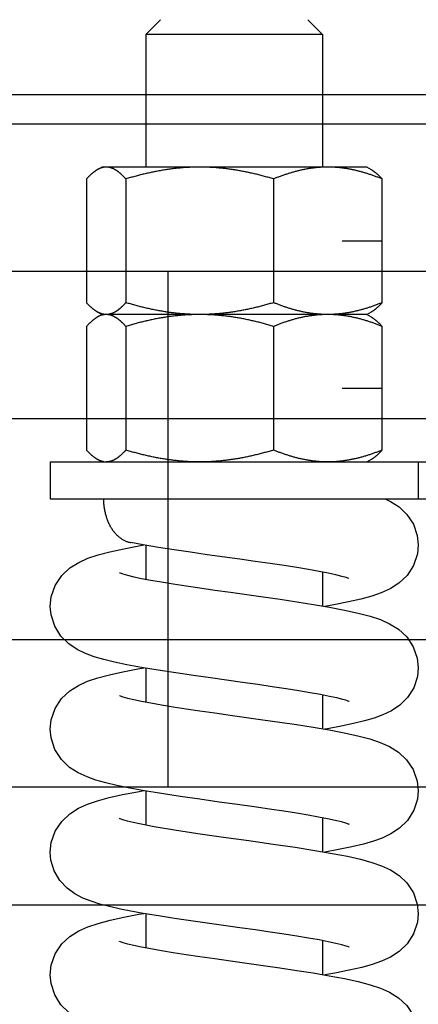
# Model space of a CAD drawing. Header units: millimetres. Extents: x 132157 to 155303, y 33763 to 45643.
# Tile 74 of 256: x 140698 to 140717, y 40579 to 40624. Entities that reach past the tile are written whole.
import ezdxf

# ---------------------------------------------------------------- set-up
doc = ezdxf.new("R2010")
doc.units = ezdxf.units.MM
doc.header["$LTSCALE"] = 20
doc.header["$PDMODE"] = 35
doc.header["$PDSIZE"] = 10
doc.linetypes.add('ČÁRKOVANÁ2', pattern=[9.525, 6.35, -3.175])
for name, color, linetype in [('KOTY', 7, 'Continuous'), ('PŘEJEZD', 7, 'ČÁRKOVANÁ2'), ('ROŠT', 96, 'Continuous')]:
    doc.layers.add(name, color=color, linetype=linetype)
doc.styles.get("Standard").update_dxf_attribs({"font": 'arial.ttf'})
doc.dimstyles.get("Standard").update_dxf_attribs({"dimscale": 20, "dimtxt": 3, "dimasz": 3, "dimexe": 1, "dimexo": 0, "dimgap": 1.5, "dimtad": 1, "dimdsep": 46, "dimtxsty": 'Standard', "dimcen": 0, "dimdle": 1, "dimclrd": 256, "dimclre": 256, "dimclrt": 256, "dimaunit": 1, "dimadec": 0, "dimazin": 0, "dimtfac": 0.6, "dimtmove": 0, "dimatfit": 3, "dimfxl": 0, "dimtolj": 1, "dimarcsym": 0})

# ---------------------------------------------------------------- blocks, each defined once
blk = doc.blocks.new('*D529')
at = {"layer": 'Defpoints', "color": 0, "ltscale": 0.5}
for p in [(139486.503, 40683.925), (140853.17, 40683.925), (140853.17, 40069.259)]:
    blk.add_point(p, dxfattribs=at)
at = {"layer": 'KOTY', "lineweight": -2, "ltscale": 0.5}
for p, q in [((140853.17, 40683.925), (139466.503, 40683.925)), ((139486.503, 40129.259), (139486.503, 40623.925)), ((140853.17, 40069.259), (139466.503, 40069.259))]:
    blk.add_line(p, q, dxfattribs=at)
at = {"layer": 'KOTY', "ltscale": 0.5}
for points in [[(139476.503, 40623.925), (139496.503, 40623.925), (139486.503, 40683.925)], [(139476.503, 40129.259), (139496.503, 40129.259), (139486.503, 40069.259)]]:
    blk.add_solid(points, dxfattribs=at)
at = {"layer": 'KOTY', "ltscale": 0.5, "insert": (139418.543, 40376.592), "char_height": 60, "attachment_point": 5, "rotation": 90}
blk.add_mtext('\\A1;TYČ 922', dxfattribs=at)

msp = doc.modelspace()

# ---------------------------------------------------------------- linework, layer by layer
at = {"color": 4, "linetype": 'Continuous'}
for p, q in [((140323.9347, 40620.5924), (141157.268, 40620.5924)), ((140323.9347, 40619.259), (141157.268, 40619.259))]:
    msp.add_line(p, q, dxfattribs=at)
at = {"layer": 'PŘEJEZD', "ltscale": 0.5}
for p, q in [((140704.8365, 40623.9702), (140704.1699, 40623.3035)), ((140711.503, 40623.9702), (140712.1697, 40623.3035)), ((140704.1698, 40623.3036), (140704.1698, 40617.3036)), ((140712.1698, 40623.3036), (140704.1698, 40623.3036)), ((140712.1698, 40623.3036), (140712.1698, 40617.3036)), ((140701.9528, 40617.1783), (140702.1698, 40617.3036)), ((140714.1698, 40617.3036), (140702.1698, 40617.3036)), ((140714.3868, 40617.1783), (140714.1698, 40617.3036)), ((140701.4817, 40616.7677), (140701.4817, 40611.1728)), ((140703.2599, 40616.7677), (140703.2599, 40611.1728)), ((140709.948, 40616.7677), (140709.948, 40611.1728)), ((140714.8579, 40616.7677), (140714.8579, 40611.1728)), ((140713.0578, 40613.9703), (140714.8579, 40613.9703)), ((140702.1698, 40610.6369), (140701.9528, 40610.7622)), ((140701.9528, 40610.5116), (140702.1698, 40610.6369)), ((140714.1698, 40610.6369), (140702.1698, 40610.6369)), ((140714.1698, 40610.6369), (140714.3868, 40610.7622)), ((140714.3868, 40610.5116), (140714.1698, 40610.6369)), ((140701.4817, 40610.101), (140701.4817, 40604.5062)), ((140703.2599, 40610.101), (140703.2599, 40604.5062)), ((140709.948, 40610.101), (140709.948, 40604.5062)), ((140714.8579, 40610.101), (140714.8579, 40604.5062)), ((140713.0578, 40607.3036), (140714.8579, 40607.3036)), ((140699.8365, 40603.9703), (140699.8365, 40602.3036)), ((140699.8365, 40603.9703), (140799.8365, 40603.9703)), ((140702.1698, 40603.9703), (140701.9528, 40604.0956)), ((140714.1698, 40603.9703), (140714.3868, 40604.0956)), ((140716.5031, 40603.9703), (140716.5031, 40602.3036)), ((140699.8365, 40602.3036), (140799.8365, 40602.3036)), ((140704.1698, 40600.1983), (140704.1698, 40598.6682)), ((140712.1698, 40598.9855), (140712.1698, 40597.4547)), ((140704.1698, 40594.6434), (140704.1698, 40593.1129)), ((140712.1698, 40593.4304), (140712.1698, 40591.8994)), ((140704.1698, 40589.0873), (140704.1698, 40587.559)), ((140712.1698, 40587.8749), (140712.1698, 40586.3437)), ((140704.1698, 40583.5323), (140704.1698, 40582.0022)), ((140712.1698, 40582.3195), (140712.1698, 40580.7888))]:
    msp.add_line(p, q, dxfattribs=at)
for points in [[(140715.0035, 40602.3036), (140715.2404, 40602.1881), (140715.6314, 40601.9376), (140715.9897, 40601.5968), (140716.2788, 40601.1557), (140716.4575, 40600.644), (140716.5031, 40600.2155)], [(140706.9425, 40599.7763), (140706.1942, 40599.8831), (140705.4538, 40599.9924), (140704.7333, 40600.1043), (140704.0441, 40600.2193), (140703.4831, 40600.3213)], [(140699.8365, 40597.4378), (140699.8832, 40597.8714), (140700.0665, 40598.3896), (140700.3638, 40598.8354), (140700.7312, 40599.1774), (140701.1299, 40599.4267), (140701.5448, 40599.6121), (140702.0064, 40599.7675), (140702.5429, 40599.9104), (140703.1624, 40600.047)], [(140703.1624, 40600.047), (140703.8478, 40600.1775), (140704.0688, 40600.2152)], [(140716.5031, 40600.2159), (140716.4628, 40599.8129), (140716.2867, 40599.2917), (140715.9906, 40598.8358), (140715.6198, 40598.4849), (140715.222, 40598.2335), (140714.8186, 40598.0508), (140714.3916, 40597.9038), (140713.9069, 40597.7703), (140713.3374, 40597.64), (140712.6703, 40597.5087), (140712.2664, 40597.4383)], [(140713.3513, 40598.7025), (140713.3633, 40598.6967), (140713.3501, 40598.7014), (140713.2388, 40598.7387), (140713.0398, 40598.795), (140712.7642, 40598.8624), (140712.4186, 40598.9371), (140712.0079, 40599.0171), (140711.5359, 40599.1013), (140711.006, 40599.1891), (140710.423, 40599.2802), (140709.7925, 40599.3741), (140709.121, 40599.4708), (140708.4163, 40599.5701), (140706.9425, 40599.7763)], [(140702.98, 40598.9553), (140702.973, 40598.9586), (140702.998, 40598.9492), (140703.1219, 40598.9086), (140703.332, 40598.8503), (140703.6187, 40598.7815), (140703.9743, 40598.7058), (140704.3932, 40598.6253), (140704.8711, 40598.541), (140705.404, 40598.4534), (140705.9877, 40598.3628), (140706.6177, 40598.2693), (140707.2884, 40598.173), (140707.9937, 40598.0738), (140709.4784, 40597.866)], [(140709.4784, 40597.866), (140710.2401, 40597.7569), (140711.0011, 40597.6439), (140711.75, 40597.5262), (140712.4745, 40597.4029), (140713.1612, 40597.2726), (140713.7834, 40597.1359), (140714.3232, 40596.9929), (140714.7879, 40596.8371), (140715.2052, 40596.6514), (140715.6059, 40596.4016), (140715.9751, 40596.0585), (140716.2733, 40595.6114), (140716.4566, 40595.0927), (140716.5031, 40594.6601)], [(140707.0905, 40594.2001), (140706.3224, 40594.3092), (140705.5205, 40594.427), (140704.717, 40594.5516), (140703.9649, 40594.6778), (140703.3037, 40594.8008), (140702.7402, 40594.9196), (140702.2573, 40595.038), (140701.8326, 40595.1625), (140701.4399, 40595.3057), (140701.0578, 40595.4882), (140700.6779, 40595.7398), (140700.3227, 40596.0899), (140700.0401, 40596.5409), (140699.8737, 40597.0514), (140699.8365, 40597.4383)], [(140699.8365, 40591.8825), (140699.8815, 40592.3082), (140700.0607, 40592.8225), (140700.3538, 40593.2683), (140700.7188, 40593.6127), (140701.1164, 40593.8643), (140701.5301, 40594.0511), (140701.9872, 40594.2065), (140702.5157, 40594.3485), (140703.1262, 40594.4842), (140703.8058, 40594.6146), (140704.0708, 40594.66)], [(140716.5031, 40594.6606), (140716.4644, 40594.266), (140716.2964, 40593.7566), (140716.0154, 40593.3104), (140715.664, 40592.9639), (140715.2864, 40592.713), (140714.9032, 40592.5295), (140714.5042, 40592.3839), (140714.0667, 40592.2561), (140713.5717, 40592.1357), (140713.0113, 40592.0182), (140712.3878, 40591.9025), (140712.2695, 40591.8825)], [(140713.3662, 40593.1398), (140713.3593, 40593.1425), (140713.2648, 40593.1752), (140713.0812, 40593.2287), (140712.8171, 40593.2948), (140712.4795, 40593.3692), (140712.0746, 40593.4493), (140711.6083, 40593.5334), (140711.0857, 40593.6209), (140710.512, 40593.7112), (140709.8928, 40593.8041), (140709.2343, 40593.8993), (140708.5435, 40593.9969), (140707.0905, 40594.2001)], [(140702.9796, 40593.4002), (140702.9727, 40593.4034), (140702.9987, 40593.3936), (140703.1236, 40593.3528), (140703.3342, 40593.2945), (140703.621, 40593.2256), (140703.9766, 40593.15), (140704.3951, 40593.0696), (140704.8723, 40592.9854), (140705.4042, 40592.898), (140705.9867, 40592.8076), (140706.6151, 40592.7144), (140707.284, 40592.6183), (140707.9875, 40592.5193), (140709.4694, 40592.3119)], [(140709.4694, 40592.3119), (140710.2303, 40592.203), (140710.991, 40592.0901), (140711.7394, 40591.9726), (140712.463, 40591.8496), (140713.1486, 40591.7198), (140713.7711, 40591.5835), (140714.3125, 40591.4407), (140714.7797, 40591.2849), (140715.1997, 40591.0989), (140715.6022, 40590.849), (140715.9733, 40590.5053), (140716.2727, 40590.0573), (140716.4565, 40589.5378), (140716.5031, 40589.1048)], [(140713.3594, 40587.5879), (140713.3662, 40587.5846), (140713.3448, 40587.5927), (140713.2268, 40587.6317), (140713.0226, 40587.6889), (140712.7427, 40587.7566), (140712.3943, 40587.8314), (140711.9825, 40587.9111), (140711.5118, 40587.9947), (140710.9862, 40588.0816), (140710.4067, 40588.172), (140709.7706, 40588.2667), (140709.0748, 40588.3667), (140708.3164, 40588.4734), (140707.4857, 40588.5893), (140706.604, 40588.7136), (140705.7182, 40588.8421), (140704.8738, 40588.9713), (140704.1079, 40589.0976), (140703.4352, 40589.2198), (140702.8523, 40589.3393), (140702.3486, 40589.4587), (140701.9068, 40589.5835), (140701.5024, 40589.7251), (140701.1085, 40589.9053), (140700.7133, 40590.1568), (140700.3419, 40590.5112), (140700.0465, 40590.9721), (140699.8743, 40591.4928), (140699.8365, 40591.8829)], [(140699.8365, 40586.3271), (140699.882, 40586.7552), (140700.0618, 40587.2694), (140700.3547, 40587.7141), (140700.7187, 40588.0573), (140701.1152, 40588.3083), (140701.5282, 40588.495), (140701.9826, 40588.6498), (140702.5057, 40588.7907), (140703.1093, 40588.9255), (140703.7831, 40589.0552), (140704.0698, 40589.1045)], [(140716.5031, 40589.1053), (140716.4673, 40588.7258), (140716.303, 40588.2155), (140716.0189, 40587.7594), (140715.6565, 40587.4026), (140715.2654, 40587.1461), (140714.8733, 40586.9619), (140714.4679, 40586.8169), (140714.018, 40586.688), (140713.498, 40586.564), (140712.8927, 40586.4399), (140712.2682, 40586.3268)], [(140703.0039, 40587.8325), (140702.9738, 40587.8476), (140702.9954, 40587.8395), (140703.1139, 40587.8004), (140703.3164, 40587.7437), (140703.5954, 40587.6761), (140703.8721, 40587.6161)], [(140703.8726, 40587.616), (140704.5354, 40587.4888), (140705.4587, 40587.334), (140706.5269, 40587.1719), (140707.6762, 40587.0076), (140708.8341, 40586.8458), (140709.9324, 40586.6907), (140710.928, 40586.5443), (140711.8156, 40586.4048), (140712.6007, 40586.2695), (140713.2912, 40586.1351), (140713.8857, 40586.0003), (140714.3922, 40585.8614), (140714.8344, 40585.7084), (140715.241, 40585.5218), (140715.632, 40585.2712), (140715.9901, 40584.9303), (140716.2791, 40584.4891), (140716.4576, 40583.9776), (140716.5031, 40583.5495)], [(140703.4872, 40583.6545), (140703.0164, 40583.7486), (140702.5189, 40583.8608), (140702.0815, 40583.9759), (140701.6884, 40584.1005), (140701.3194, 40584.247), (140700.9577, 40584.4354), (140700.6014, 40584.6924), (140700.2746, 40585.0408), (140700.0191, 40585.4763), (140699.8695, 40585.963), (140699.8365, 40586.3276)], [(140699.8365, 40580.7718), (140699.8832, 40581.2053), (140700.0665, 40581.7235), (140700.3639, 40582.1695), (140700.7315, 40582.5116), (140701.1305, 40582.761), (140701.5456, 40582.9464), (140702.0076, 40583.1019), (140702.5445, 40583.2448), (140703.1643, 40583.3814)], [(140703.1643, 40583.3814), (140703.8499, 40583.5119), (140704.0687, 40583.5492)], [(140706.9461, 40583.1098), (140706.1979, 40583.2165), (140705.4576, 40583.3258), (140704.7371, 40583.4377), (140704.0479, 40583.5526), (140703.4869, 40583.6546)], [(140716.5031, 40583.5499), (140716.4638, 40583.152), (140716.2907, 40582.6341), (140715.9985, 40582.1792), (140715.6313, 40581.8277), (140715.2368, 40581.5753), (140714.8375, 40581.3923), (140714.417, 40581.2456), (140713.9406, 40581.1128), (140713.3781, 40580.9826), (140712.7169, 40580.8513), (140712.2667, 40580.7723)], [(140713.3512, 40582.0366), (140713.3632, 40582.0307), (140713.3503, 40582.0353), (140713.2392, 40582.0726), (140713.0405, 40582.1288), (140712.7651, 40582.1962), (140712.4198, 40582.2709), (140712.0094, 40582.3508), (140711.5376, 40582.435), (140711.008, 40582.5228), (140710.4252, 40582.6138), (140709.795, 40582.7077), (140709.1239, 40582.8044), (140708.4195, 40582.9036), (140706.9461, 40583.1098)], [(140702.98, 40582.2893), (140702.973, 40582.2926), (140702.998, 40582.2832), (140703.1219, 40582.2426), (140703.332, 40582.1844), (140703.6185, 40582.1155), (140703.9741, 40582.0399), (140704.3929, 40581.9594), (140704.8706, 40581.8751), (140705.4033, 40581.7875), (140705.9869, 40581.6969), (140706.6167, 40581.6035), (140707.2872, 40581.5072), (140707.9923, 40581.408), (140709.4767, 40581.2003)], [(140709.4767, 40581.2003), (140710.2381, 40581.0912), (140710.999, 40580.9782), (140711.7479, 40580.8605), (140712.4724, 40580.7373), (140713.1592, 40580.607), (140713.7818, 40580.4703), (140714.3219, 40580.3272), (140714.787, 40580.1714), (140715.2046, 40579.9857), (140715.6056, 40579.7358), (140715.9751, 40579.3926), (140716.2733, 40578.9453), (140716.4567, 40578.4266), (140716.5031, 40577.9941)], [(140707.0896, 40577.5342), (140706.3214, 40577.6434), (140705.5193, 40577.7612), (140704.7158, 40577.8858), (140703.9638, 40578.012), (140703.303, 40578.1349), (140702.7397, 40578.2537), (140702.2569, 40578.3721), (140701.8324, 40578.4965), (140701.4397, 40578.6398), (140701.0576, 40578.8222), (140700.6777, 40579.0739), (140700.3226, 40579.424), (140700.04, 40579.875), (140699.8737, 40580.3854), (140699.8365, 40580.7723)]]:
    msp.add_lwpolyline(points, dxfattribs=at)
for centre, radius, start, end in [((140702.3857, 40611.4068), 0.7713, 254.56303, 255.78543), ((140702.3857, 40609.867), 0.7713, 104.21457, 105.43697), ((140702.3714, 40604.6669), 0.6967, 261.27748, 269.95058)]:
    msp.add_arc(centre, radius, start, end, dxfattribs=at)
for points, knots in [([(140702.3708, 40617.3036), (140702.3015, 40617.3036), (140702.1572, 40617.2809), (140702.0253, 40617.2203), (140701.9609, 40617.183)], [0, 0, 0, 0, 0.4820572, 1, 1, 1, 1]), ([(140703.2599, 40616.7677), (140703.191, 40616.8452), (140703.0539, 40616.9869), (140702.8339, 40617.1611), (140702.6401, 40617.2586), (140702.485, 40617.2972), (140702.4085, 40617.3036), (140702.3708, 40617.3036)], [0, 0, 0, 0, 0.291364, 0.5527114, 0.7853801, 0.8939866, 1, 1, 1, 1]), ([(140706.6039, 40617.3036), (140706.3211, 40617.3036), (140705.7548, 40617.2786), (140704.9118, 40617.1695), (140704.0788, 40616.9978), (140703.5316, 40616.8489), (140703.2599, 40616.7677)], [0, 0, 0, 0, 0.2497395, 0.4996017, 0.7496774, 1, 1, 1, 1]), ([(140709.948, 40616.7677), (140709.6763, 40616.8489), (140709.1291, 40616.9978), (140708.2961, 40617.1695), (140707.4531, 40617.2786), (140706.8868, 40617.3036), (140706.6039, 40617.3036)], [0, 0, 0, 0, 0.2503226, 0.5003983, 0.7502605, 1, 1, 1, 1]), ([(140712.403, 40617.3036), (140712.1951, 40617.3036), (140711.7777, 40617.2784), (140711.1576, 40617.1688), (140710.5457, 40616.9966), (140710.1463, 40616.8485), (140709.948, 40616.7677)], [0, 0, 0, 0, 0.246659, 0.4949255, 0.745898, 1, 1, 1, 1]), ([(140714.8579, 40616.7677), (140714.6596, 40616.8485), (140714.2602, 40616.9966), (140713.6483, 40617.1688), (140713.0282, 40617.2784), (140712.6108, 40617.3036), (140712.403, 40617.3036)], [0, 0, 0, 0, 0.2541024, 0.505075, 0.7533414, 1, 1, 1, 1]), ([(140701.9609, 40617.183), (140701.8746, 40617.1331), (140701.7044, 40617.0039), (140701.5563, 40616.8517), (140701.4817, 40616.7677)], [0, 0, 0, 0, 0.4700722, 1, 1, 1, 1]), ([(140714.3787, 40617.183), (140714.465, 40617.1331), (140714.6351, 40617.0039), (140714.7833, 40616.8517), (140714.8579, 40616.7677)], [0, 0, 0, 0, 0.4700722, 1, 1, 1, 1]), ([(140701.9609, 40610.7576), (140701.8746, 40610.8075), (140701.7044, 40610.9366), (140701.5563, 40611.0889), (140701.4817, 40611.1728)], [0, 0, 0, 0, 0.4700722, 1, 1, 1, 1]), ([(140703.2599, 40611.1728), (140703.191, 40611.0953), (140703.0539, 40610.9536), (140702.8339, 40610.7795), (140702.6401, 40610.6819), (140702.485, 40610.6433), (140702.4085, 40610.6369), (140702.3708, 40610.6369)], [0, 0, 0, 0, 0.291364, 0.5527114, 0.7853801, 0.8939866, 1, 1, 1, 1]), ([(140706.6039, 40610.6369), (140706.3211, 40610.6369), (140705.7548, 40610.6619), (140704.9118, 40610.771), (140704.0788, 40610.9427), (140703.5316, 40611.0916), (140703.2599, 40611.1728)], [0, 0, 0, 0, 0.2497395, 0.4996017, 0.7496774, 1, 1, 1, 1]), ([(140709.948, 40611.1728), (140709.6763, 40611.0916), (140709.1291, 40610.9427), (140708.2961, 40610.771), (140707.4531, 40610.6619), (140706.8868, 40610.6369), (140706.6039, 40610.6369)], [0, 0, 0, 0, 0.2503226, 0.5003983, 0.7502605, 1, 1, 1, 1]), ([(140712.403, 40610.6369), (140712.1951, 40610.6369), (140711.7777, 40610.6621), (140711.1576, 40610.7717), (140710.5457, 40610.9439), (140710.1463, 40611.0921), (140709.948, 40611.1728)], [0, 0, 0, 0, 0.246659, 0.4949255, 0.745898, 1, 1, 1, 1]), ([(140714.8579, 40611.1728), (140714.6596, 40611.0921), (140714.2602, 40610.9439), (140713.6483, 40610.7717), (140713.0282, 40610.6621), (140712.6108, 40610.6369), (140712.403, 40610.6369)], [0, 0, 0, 0, 0.2541024, 0.505075, 0.7533414, 1, 1, 1, 1]), ([(140714.3787, 40610.7576), (140714.465, 40610.8075), (140714.6351, 40610.9366), (140714.7833, 40611.0889), (140714.8579, 40611.1728)], [0, 0, 0, 0, 0.4700722, 1, 1, 1, 1]), ([(140702.1804, 40610.6633), (140702.1618, 40610.6684), (140702.0857, 40610.6925), (140702.0133, 40610.7272), (140701.9609, 40610.7576)], [0, 0, 0, 0, 0.2412093, 1, 1, 1, 1]), ([(140702.1804, 40610.6105), (140702.1618, 40610.6054), (140702.0857, 40610.5814), (140702.0133, 40610.5466), (140701.9609, 40610.5163)], [0, 0, 0, 0, 0.2412093, 1, 1, 1, 1]), ([(140702.3708, 40610.6369), (140702.3562, 40610.6369), (140702.2975, 40610.6388), (140702.2391, 40610.6483), (140702.1963, 40610.6591)], [0, 0, 0, 0, 0.2479063, 1, 1, 1, 1]), ([(140702.3708, 40610.6369), (140702.3562, 40610.6369), (140702.2975, 40610.6351), (140702.2391, 40610.6256), (140702.1963, 40610.6148)], [0, 0, 0, 0, 0.2479063, 1, 1, 1, 1]), ([(140703.2599, 40610.101), (140703.191, 40610.1785), (140703.0539, 40610.3202), (140702.8339, 40610.4944), (140702.6401, 40610.5919), (140702.485, 40610.6305), (140702.4085, 40610.6369), (140702.3708, 40610.6369)], [0, 0, 0, 0, 0.291364, 0.5527114, 0.7853801, 0.8939866, 1, 1, 1, 1]), ([(140706.6039, 40610.6369), (140706.3211, 40610.6369), (140705.7548, 40610.6119), (140704.9118, 40610.5028), (140704.0788, 40610.3311), (140703.5316, 40610.1823), (140703.2599, 40610.101)], [0, 0, 0, 0, 0.2497395, 0.4996017, 0.7496774, 1, 1, 1, 1]), ([(140709.948, 40610.101), (140709.6763, 40610.1823), (140709.1291, 40610.3311), (140708.2961, 40610.5028), (140707.4531, 40610.6119), (140706.8868, 40610.6369), (140706.6039, 40610.6369)], [0, 0, 0, 0, 0.2503226, 0.5003983, 0.7502605, 1, 1, 1, 1]), ([(140712.403, 40610.6369), (140712.1951, 40610.6369), (140711.7777, 40610.6117), (140711.1576, 40610.5021), (140710.5457, 40610.33), (140710.1463, 40610.1818), (140709.948, 40610.101)], [0, 0, 0, 0, 0.246659, 0.4949255, 0.745898, 1, 1, 1, 1]), ([(140714.8579, 40610.101), (140714.6596, 40610.1818), (140714.2602, 40610.33), (140713.6483, 40610.5021), (140713.0282, 40610.6117), (140712.6108, 40610.6369), (140712.403, 40610.6369)], [0, 0, 0, 0, 0.2541024, 0.505075, 0.7533414, 1, 1, 1, 1]), ([(140701.9609, 40610.5163), (140701.8746, 40610.4664), (140701.7044, 40610.3372), (140701.5563, 40610.185), (140701.4817, 40610.101)], [0, 0, 0, 0, 0.4700722, 1, 1, 1, 1]), ([(140714.3787, 40610.5163), (140714.465, 40610.4664), (140714.6351, 40610.3372), (140714.7833, 40610.185), (140714.8579, 40610.101)], [0, 0, 0, 0, 0.4700722, 1, 1, 1, 1]), ([(140701.9609, 40604.0909), (140701.8746, 40604.1408), (140701.7044, 40604.2699), (140701.5563, 40604.4222), (140701.4817, 40604.5062)], [0, 0, 0, 0, 0.4700722, 1, 1, 1, 1]), ([(140703.2599, 40604.5062), (140703.191, 40604.4287), (140703.0539, 40604.287), (140702.8339, 40604.1128), (140702.6401, 40604.0153), (140702.485, 40603.9767), (140702.4085, 40603.9703), (140702.3708, 40603.9703)], [0, 0, 0, 0, 0.291364, 0.5527114, 0.7853801, 0.8939866, 1, 1, 1, 1]), ([(140706.6039, 40603.9703), (140706.3211, 40603.9703), (140705.7548, 40603.9953), (140704.9118, 40604.1043), (140704.0788, 40604.2761), (140703.5316, 40604.4249), (140703.2599, 40604.5062)], [0, 0, 0, 0, 0.2497395, 0.4996017, 0.7496774, 1, 1, 1, 1]), ([(140709.948, 40604.5062), (140709.6763, 40604.4249), (140709.1291, 40604.2761), (140708.2961, 40604.1043), (140707.4531, 40603.9953), (140706.8868, 40603.9703), (140706.6039, 40603.9703)], [0, 0, 0, 0, 0.2503226, 0.5003983, 0.7502605, 1, 1, 1, 1]), ([(140712.403, 40603.9703), (140712.1951, 40603.9703), (140711.7777, 40603.9955), (140711.1576, 40604.105), (140710.5457, 40604.2772), (140710.1463, 40604.4254), (140709.948, 40604.5062)], [0, 0, 0, 0, 0.246659, 0.4949255, 0.745898, 1, 1, 1, 1]), ([(140714.8579, 40604.5062), (140714.6596, 40604.4254), (140714.2602, 40604.2772), (140713.6483, 40604.105), (140713.0282, 40603.9955), (140712.6108, 40603.9703), (140712.403, 40603.9703)], [0, 0, 0, 0, 0.2541024, 0.505075, 0.7533414, 1, 1, 1, 1]), ([(140714.3787, 40604.0909), (140714.465, 40604.1408), (140714.6351, 40604.2699), (140714.7833, 40604.4222), (140714.8579, 40604.5062)], [0, 0, 0, 0, 0.4700722, 1, 1, 1, 1]), ([(140702.2657, 40603.9783), (140702.2137, 40603.9863), (140702.1078, 40604.0149), (140702.0095, 40604.0628), (140701.9609, 40604.0909)], [0, 0, 0, 0, 0.4841179, 1, 1, 1, 1]), ([(140702.2464, 40602.3036), (140702.2464, 40602.0669), (140702.3068, 40601.6059), (140702.5572, 40600.9877), (140702.9557, 40600.5241), (140703.3089, 40600.3541), (140703.4831, 40600.3213)], [0, 0, 0, 0, 0.283299, 0.5497053, 0.7877768, 1, 1, 1, 1])]:
    msp.add_open_spline(points, degree=3, knots=knots, dxfattribs=at)
at = {"layer": 'ROŠT'}
for p, q in [((140538.5031, 40612.5921), (140828.5031, 40612.5921)), ((140705.1698, 40589.2588), (140705.1698, 40612.5921)), ((140828.5031, 40605.9255), (140538.5031, 40605.9255)), ((140828.5031, 40595.9255), (140538.5031, 40595.9255)), ((140828.5031, 40589.2588), (140538.5031, 40589.2588)), ((140853.1698, 40583.9255), (140648.7365, 40583.9255))]:
    msp.add_line(p, q, dxfattribs=at)

# ---------------------------------------------------------------- dimensions: what is measured, and where the dimension line sits
at = {"layer": 'KOTY', "ltscale": 0.5}
dim = msp.add_linear_dim(base=(139486.5031, 40683.9255), p1=(140853.1698, 40069.2588), p2=(140853.1698, 40683.9255), angle=90, text='TYČ <>', dimstyle='Standard', override={"dimlfac": 1.5}, dxfattribs=at)
dim.commit()
dim.dimension.update_dxf_attribs({"geometry": '*D529', "text_midpoint": (139418.5427, 40376.5921)})

doc.saveas('drawing.dxf')
